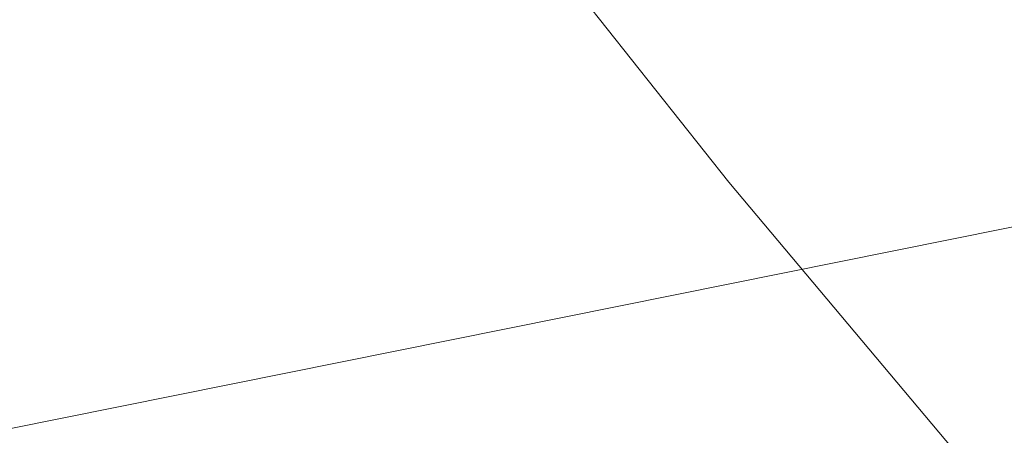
# Model space of a CAD drawing. Extents: x 1620613 to 1693141, y 557269 to 607790.
# Tile 186 of 256: x 1620831.49 to 1620834.13, y 607274.87 to 607275.99. Entities that reach past the tile are written whole.
import ezdxf

# ---------------------------------------------------------------- set-up
doc = ezdxf.new("R2010")
doc.units = 0
doc.header["$LTSCALE"] = 10
doc.header["$MEASUREMENT"] = 0
doc.linetypes.add('DGN Style 2', pattern=[7.346996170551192, 4.408197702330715, -2.938798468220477])
doc.linetypes.add('DGN Style 3', pattern=[10.28579463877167, 7.346996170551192, -2.938798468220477])
for name, color, linetype, lineweight in [('BD_X_Building', 241, 'Continuous', 0), ('DT_X_Contour_Minor', 136, 'DGN Style 3', 0), ('SV_X_Top_of_Bank', 97, 'DGN Style 2', 0)]:
    doc.layers.add(name, color=color, linetype=linetype, lineweight=lineweight)

# ---------------------------------------------------------------- blocks, each defined once
blk = doc.blocks.new('*U1004')
at = {"layer": 'DT_X_Contour_Minor', "transparency": 33554559, "elevation": 3.000041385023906, "flags": 128}
blk.add_lwpolyline([(26.20711759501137, 13.9188573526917), (25.68069713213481, 15.10926152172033), (25.39834866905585, 15.29238694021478), (24.7769120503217, 15.33158998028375), (23.8163872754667, 15.22687064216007), (22.51677434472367, 14.97822892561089), (18.59902232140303, 14.12328784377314), (17.16249383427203, 13.76368026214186), (15.79122239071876, 13.32606332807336), (14.48520799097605, 12.81043704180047), (13.2444506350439, 12.21680140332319), (10.02277374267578, 10.52976056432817), (8.621341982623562, 9.874582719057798), (6.833304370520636, 9.174329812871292), (4.658660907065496, 8.429001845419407), (2.09741159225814, 7.638598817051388), (-5.248061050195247, 5.470757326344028), (-7.666497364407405, 4.756753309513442), (-9.412701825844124, 4.240622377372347), (-10.48667443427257, 3.922364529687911), (-10.88841518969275, 3.80197976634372), (-11.19466439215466, 3.701888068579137), (-12.27551514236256, 2.881237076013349), (-12.48074789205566, 2.725824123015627), (-12.63322439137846, 2.611292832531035), (-12.73294463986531, 2.537643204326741), (-12.77990863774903, 2.504875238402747), (-12.83480429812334, 2.472002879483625), (-13.21192511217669, 2.193261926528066), (-14.30211580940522, 1.381693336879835), (-16.10537638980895, 0.0372971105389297), (-18.62170685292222, -1.839926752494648), (-26.28268126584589, -7.556293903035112), (-28.801561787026, -9.434146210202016), (-30.61247253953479, -10.78042776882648), (-31.71541352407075, -11.59513857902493), (-32.11038474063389, -11.87827864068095), (-32.41258847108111, -12.00623962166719), (-32.82736367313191, -12.18186631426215), (-33.52830951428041, -12.47866515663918), (-33.7916206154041, -12.62754106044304), (-34.05584453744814, -12.8515696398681), (-34.32098128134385, -13.15075089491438), (-34.58703084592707, -13.52508482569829), (-35.29771344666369, -14.62351220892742), (-35.60190984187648, -15.03379258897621), (-35.98148707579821, -15.44081319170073), (-36.43644514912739, -15.84457401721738), (-36.96678406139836, -16.24507506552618), (-38.48152894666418, -17.30873149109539), (-39.09567329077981, -17.74804835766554), (-39.80204765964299, -18.26825663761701), (-40.60065205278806, -18.86935633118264), (-41.49148647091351, -19.55134743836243), (-43.99001828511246, -21.47784560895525), (-44.82986309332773, -22.10656410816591), (-45.47549865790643, -22.54784597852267), (-45.92692497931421, -22.80169121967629), (-46.18414205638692, -22.86809983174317), (-46.93133351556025, -22.74065455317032), (-46.87540182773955, -22.50556992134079), (-46.87657937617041, -22.45050570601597), (-46.90408274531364, -22.38606361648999), (-46.95791193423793, -22.31224365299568), (-47.03806694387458, -22.22904581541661), (-47.28691472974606, -21.99468108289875), (-47.37952144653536, -21.91073583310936), (-47.47070575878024, -21.83467363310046), (-47.56046766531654, -21.76649448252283), (-47.64880716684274, -21.70619838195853), (-47.88248263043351, -21.55591951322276), (-47.99218606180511, -21.52181250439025), (-48.14603975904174, -21.532200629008), (-48.34404372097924, -21.58708388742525), (-48.58619794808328, -21.68646227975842), (-49.29080957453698, -22.01079817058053), (-49.51283006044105, -22.11153352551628), (-49.65043279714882, -22.1704876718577), (-49.70361778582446, -22.18766060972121), (-49.67238502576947, -22.1630523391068), (-49.47654066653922, -22.04172200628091), (-49.43796392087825, -22.01434389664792), (-49.4691169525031, -22.02320731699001), (-49.56999976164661, -22.06831226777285), (-49.74061234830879, -22.1496587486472), (-50.28855228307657, -22.41490473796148), (-50.49733597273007, -22.51602385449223), (-50.71273209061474, -22.62044671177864), (-50.93474063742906, -22.72817331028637), (-51.16336161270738, -22.83920364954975), (-51.78183411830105, -23.13968954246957), (-51.98506035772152, -23.23719365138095), (-52.13088469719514, -23.30434155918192), (-52.21930713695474, -23.34113326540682), (-52.25032767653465, -23.34756877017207), (-52.25651324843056, -23.32425518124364), (-52.28779435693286, -23.33002689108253), (-52.37699850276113, -23.36482721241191), (-52.52412568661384, -23.42865614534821), (-52.72917590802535, -23.5215136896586), (-53.3532072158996, -23.80783862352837), (-53.61483403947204, -23.93020980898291), (-53.93169102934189, -24.08257966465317), (-54.30377818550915, -24.26494819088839), (-54.73109550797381, -24.47731538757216), (-55.94424858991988, -25.08362613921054), (-56.35287843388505, -25.28764043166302), (-56.66890315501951, -25.44495024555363), (-56.89232275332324, -25.55555558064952), (-57.02313722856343, -25.61945643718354), (-57.24850233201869, -25.72758608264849), (-57.36722991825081, -25.78341628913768), (-57.55438884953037, -25.86980967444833), (-57.80997912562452, -25.98676623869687), (-58.13400074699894, -26.13428598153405), (-59.08930019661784, -26.56842286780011), (-59.71904909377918, -26.85193426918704), (-60.89182119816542, -27.37686580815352), (-62.60761650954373, -28.14321748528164), (-64.86643502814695, -29.15098929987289), (-71.61398201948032, -32.16027432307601), (-73.87920481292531, -33.17077533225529), (-75.61421294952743, -33.94531459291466), (-76.81900642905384, -34.48389210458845), (-77.49358525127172, -34.78650786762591), (-78.58550923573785, -35.27886757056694), (-79.0391698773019, -35.48354689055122), (-79.58120881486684, -35.72831507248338), (-80.21162604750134, -36.01317211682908), (-80.93042157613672, -36.33811802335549), (-82.96504737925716, -37.25809225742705), (-83.95025415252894, -37.70159175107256), (-85.3799051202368, -38.34210955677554), (-87.25400028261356, -39.17964567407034), (-89.57253963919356, -40.21420010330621), (-96.34790351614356, -43.23570299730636), (-98.63987458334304, -44.25741981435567), (-100.4342648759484, -45.05644309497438), (-101.7310743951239, -45.6327728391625), (-102.5303031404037, -45.98640904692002), (-103.9981387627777, -46.63251421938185), (-104.5872551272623, -46.89245132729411), (-105.2537275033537, -47.1876837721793), (-105.9975558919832, -47.51821155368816), (-106.8187402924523, -47.88403467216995), (-109.1117067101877, -48.90662343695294), (-109.9480330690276, -49.28085002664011), (-110.7372873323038, -49.63658822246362), (-111.4794694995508, -49.97383802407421), (-112.1745795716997, -50.29259943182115), (-113.9654436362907, -51.11797866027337), (-114.5880840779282, -51.40362457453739), (-115.1128573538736, -51.64152789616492), (-115.5397634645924, -51.83168862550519), (-115.8688024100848, -51.97410676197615), (-116.6157500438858, -52.29023166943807), (-116.8611289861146, -52.39441334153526), (-117.0370550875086, -52.46986467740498), (-117.1435283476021, -52.51658567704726), (-117.1805487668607, -52.53457634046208), (-117.1866660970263, -52.54424432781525), (-117.2169642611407, -52.55972040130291), (-117.3032707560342, -52.59889763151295), (-117.445585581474, -52.66177601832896), (-117.6439087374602, -52.74835556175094), (-118.2474482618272, -53.01083588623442), (-118.4506046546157, -53.09921977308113), (-118.6074191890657, -53.16751119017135), (-118.7178918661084, -53.21571013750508), (-118.7820226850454, -53.24381661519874), (-118.8912490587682, -53.29197726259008), (-118.9430718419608, -53.31641530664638), (-119.0166204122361, -53.35360895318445), (-119.1118947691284, -53.40355820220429), (-119.2288949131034, -53.46626305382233), (-119.5698630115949, -53.65048346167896), (-119.70443662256, -53.72351004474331), (-119.8524313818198, -53.80442448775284), (-120.0138472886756, -53.89322679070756), (-120.1886843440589, -53.98991695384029), (-121.0359066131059, -54.45954272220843), (-120.8643758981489, -54.9459662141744), (-120.8282876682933, -55.04677970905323), (-120.7935361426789, -55.14075298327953), (-120.7601213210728, -55.22788603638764), (-120.7280432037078, -55.30817886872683), (-120.5814642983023, -55.66691823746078), (-120.5244335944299, -55.74748260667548), (-120.5221904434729, -55.76620428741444), (-120.5399027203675, -55.78784174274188), (-120.5775704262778, -55.81239497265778), (-120.6351935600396, -55.83986397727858), (-120.8154624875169, -55.91700235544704), (-120.9170570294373, -55.96517108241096), (-121.0866389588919, -56.05182347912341), (-121.3242082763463, -56.17695954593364), (-121.6297649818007, -56.34057928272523), (-123.2143335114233, -57.19393328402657), (-124.2521859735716, -57.97996593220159), (-124.4830878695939, -58.15246265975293), (-124.7309996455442, -58.33308170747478), (-124.9959213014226, -58.52182307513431), (-125.277852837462, -58.71868676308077), (-126.0523501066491, -59.25448635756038), (-126.3350750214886, -59.46089010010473), (-126.6023768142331, -59.67825163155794), (-126.8542554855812, -59.90657095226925), (-127.0907110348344, -60.14584806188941), (-127.7006950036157, -60.79853073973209), (-127.9165252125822, -61.01698211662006), (-128.1065278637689, -61.18282423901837), (-128.2707029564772, -61.29605710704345), (-128.4090504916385, -61.35668072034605), (-128.7435405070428, -61.44819801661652), (-129.2785413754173, -61.64897582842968), (-130.6326764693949, -62.18267129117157), (-132.805945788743, -63.04928440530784), (-135.7983493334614, -64.24881517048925), (-144.87027108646, -67.89145407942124), (-147.8506215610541, -69.08828821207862), (-149.9877316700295, -69.94681142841), (-151.2816014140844, -70.46702372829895), (-151.7322307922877, -70.64892511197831), (-151.8095886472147, -70.68291424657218), (-151.8377824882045, -70.69583529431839), (-151.8643456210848, -70.70910658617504), (-151.8892780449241, -70.72272812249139), (-151.9125797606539, -70.73669990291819), (-151.9725433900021, -70.77442497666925), (-151.9933014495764, -70.78720876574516), (-152.0106029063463, -70.7972663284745), (-152.0244477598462, -70.80459766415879), (-152.0348360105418, -70.80920277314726), (-152.0579292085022, -70.81784809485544), (-152.1847977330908, -70.86783607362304), (-152.5480834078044, -71.01131601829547), (-153.1477862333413, -71.24828792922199), (-153.9839062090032, -71.57875180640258), (-158.4374394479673, -73.33906448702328), (-165.267651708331, -78.23188970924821), (-166.5697526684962, -79.15484386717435), (-167.548821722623, -79.82678124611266), (-168.2048588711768, -80.24770184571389), (-168.5378641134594, -80.41760566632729), (-168.9951688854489, -80.53599348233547), (-169.1640747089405, -80.58744008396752), (-169.32781360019, -80.6529890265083), (-169.4863855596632, -80.73264031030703), (-169.6397905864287, -80.82639393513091), (-170.0419814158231, -81.0952067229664), (-170.3488064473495, -81.18950923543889), (-170.9676384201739, -81.270807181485), (-171.898477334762, -81.3391005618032), (-173.1413231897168, -81.39438937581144), (-179.6692867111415, -81.62205985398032), (-184.4929795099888, -83.31757467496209), (-185.5406734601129, -83.71385566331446), (-186.6164583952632, -84.17604941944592), (-187.7203343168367, -84.70415594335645), (-188.8523012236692, -85.29817523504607), (-191.9083342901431, -86.97011036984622), (-192.9309267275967, -87.52618756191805), (-193.7066792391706, -87.94046778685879), (-194.2355918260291, -88.21295104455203), (-194.5176644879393, -88.3436373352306), (-195.2580437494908, -88.62264710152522), (-195.4479126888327, -88.79462993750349), (-194.6703188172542, -89.77730286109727), (-192.2561647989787, -92.65161470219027), (-188.2054506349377, -97.41756546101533), (-182.5181763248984, -104.0751551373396), (-165.1700313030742, -124.350912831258), (-160.4049457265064, -130.3784305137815), (-159.1207977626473, -133.2541652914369), (-161.3175874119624, -132.9781171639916), (-166.9953146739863, -129.5502861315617), (-186.7771708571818, -116.2070261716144), (-193.3625494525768, -111.7809091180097), (-198.2822931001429, -108.5100029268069), (-201.5364018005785, -106.3943075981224), (-203.124875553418, -105.4338231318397), (-206.6512715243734, -103.6470543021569)], dxfattribs=at)

msp = doc.modelspace()

# ---------------------------------------------------------------- linework, layer by layer
at = {"layer": 'BD_X_Building', "extrusion": (-0.0872003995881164, -0.01757193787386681, 0.9960358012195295), "elevation": -150958.6532334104, "flags": 128}
msp.add_lwpolyline([(-275127.2193994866, 1702184.122064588), (-275127.2193994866, 1702158.994261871)], dxfattribs=at)
at = {"layer": 'SV_X_Top_of_Bank', "extrusion": (0.168901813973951, -0.4467975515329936, 0.8785465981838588), "elevation": 3356.978483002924, "flags": 128}
msp.add_lwpolyline([(1730947.770607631, -3965.265990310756), (1730946.805849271, -3964.96904812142), (1730946.663359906, -3964.804005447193), (1730941.67030618, -3965.055207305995), (1730939.350192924, -3965.361981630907), (1730937.749893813, -3967.172645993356), (1730926.574366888, -3968.532772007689), (1730874.446998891, -3968.466137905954), (1730864.586120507, -3969.339779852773), (1730855.732144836, -3969.748913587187), (1730845.815665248, -3968.420788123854), (1730844.088985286, -3969.592587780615), (1730838.536446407, -3969.077424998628), (1730833.231231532, -3969.713117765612)], dxfattribs=at)

# ---------------------------------------------------------------- block references
at = {"layer": 'DT_X_Contour_Minor', "transparency": 33554559}
msp.add_blockref('*U1004', (1621028.060791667, 607365.3311666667, 1050.599958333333), dxfattribs=at)

doc.saveas('drawing.dxf')
